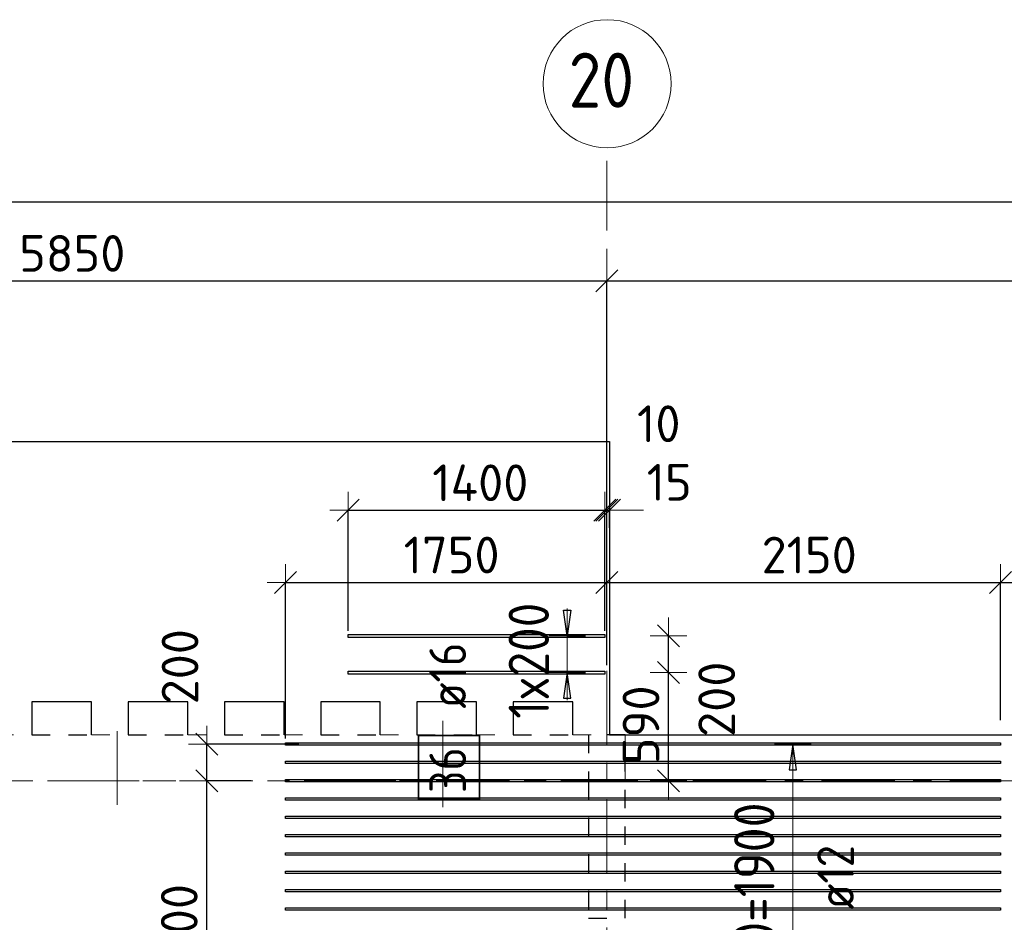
# Model space of a CAD drawing. Header units: metres. Extents: x -38 to 97, y -15 to 21.
# Tile 47 of 89: x 48.3 to 53.67, y 15.63 to 20.55. Entities that reach past the tile are written whole.
import ezdxf

# ---------------------------------------------------------------- set-up
doc = ezdxf.new("R2010")
doc.units = ezdxf.units.M
doc.header["$PDMODE"] = 65
for name, pattern in [('______11', [0.5, 0.4, -0.05, 0, -0.05]), ('______2', [0.0405, 0.03, -0.0105]), ('______3', [0.5, 0.4, -0.1]), ('______5', [1.1, 0.8, -0.1, 0.1, -0.1])]:
    doc.linetypes.add(name, pattern=pattern)
for name, color, linetype, lineweight in [('XR$2$Осевая линия (1)', 7, '______5', 13), ('XR$2$Размерная линия (1)', 7, 'Continuous', 13), ('XR$4$Балка (1)', 7, '______3', 13), ('XR$4$Перекрытие (1)', 7, 'Continuous', 35), ('XR$4$Размерная линия (1)', 7, 'Continuous', 13)]:
    doc.layers.add(name, color=color, linetype=linetype, lineweight=lineweight)
doc.layers.add('XR$4$Арм.стержн.Доп. Арм верхн.зоны Х', color=7, linetype='Continuous', lineweight=35, true_color=0x8c8cff)
doc.layers.add('XR$5$Стена_ бетон несущ.', color=7, linetype='Continuous', lineweight=70, true_color=0xb4b496)
doc.styles.add('ISOCPEUR', font='txt')
doc.dimstyles.new('DIMSTYLE_3', dxfattribs={"dimtxt": 0.2, "dimasz": 0.2, "dimexe": 0, "dimexo": 0, "dimgap": 0.1, "dimtad": 2, "dimdec": 0, "dimlfac": 1000, "dimrnd": 5, "dimzin": 12, "dimdsep": 46, "dimtxsty": 'ISOCPEUR', "dimblk1": 'ALL_ML_STRICH', "dimblk2": 'ALL_ML_STRICH', "dimsah": 1, "dimcen": 0, "dimclrd": 7, "dimclre": 256, "dimclrt": 7, "dimadec": 0, "dimazin": 0, "dimtfac": 1, "dimtdec": 0, "dimtix": 1, "dimtmove": 2, "dimatfit": 3, "dimfxl": 0, "dimtzin": 0, "dimlwd": 0, "dimlwe": -3, "dimarcsym": 0})
doc.dimstyles.new('DIMSTYLE_33', dxfattribs={"dimtxt": 0.2, "dimasz": 0.2, "dimexe": 0, "dimexo": 0, "dimgap": 0.1, "dimtad": 2, "dimdec": 0, "dimlfac": 1000, "dimrnd": 5, "dimzin": 12, "dimdsep": 46, "dimtxsty": 'ISOCPEUR', "dimblk1": 'ALL_ML_STRICH', "dimblk2": 'ALL_ML_STRICH', "dimsah": 1, "dimcen": 0, "dimclrd": 7, "dimclre": 256, "dimclrt": 7, "dimadec": 0, "dimazin": 0, "dimtfac": 1, "dimtdec": 0, "dimtix": 1, "dimtmove": 2, "dimatfit": 3, "dimfxl": 0, "dimtvp": 1.2, "dimtzin": 0, "dimlwd": 0, "dimlwe": -3, "dimarcsym": 0})
doc.dimstyles.new('DIMSTYLE_34', dxfattribs={"dimtxt": 0.2, "dimasz": 0.2, "dimexe": 0, "dimexo": 0, "dimgap": 0.1, "dimtad": 0, "dimdec": 0, "dimlfac": 1000, "dimrnd": 5, "dimzin": 12, "dimdsep": 46, "dimtxsty": 'ISOCPEUR', "dimblk1": 'ALL_ML_STRICH', "dimblk2": 'ALL_ML_STRICH', "dimsah": 1, "dimcen": 0, "dimclrd": 7, "dimclre": 256, "dimclrt": 7, "dimadec": 0, "dimazin": 0, "dimtfac": 1, "dimtdec": 0, "dimtix": 1, "dimtmove": 2, "dimatfit": 3, "dimfxl": 0, "dimtvp": 1.2, "dimtzin": 0, "dimlwd": 0, "dimlwe": -3, "dimarcsym": 0})

# ---------------------------------------------------------------- blocks, each defined once
blk = doc.blocks.new('ALL_ML_STRICH')
at = {"color": 0, "linetype": 'ByBlock', "lineweight": -2}
for p, q in [((-0.3, -0.3), (0.3, 0.3)), ((0, -0.5), (0, 0.5)), ((-1, 0), (0.5, 0))]:
    blk.add_line(p, q, dxfattribs=at)
blk = doc.blocks.new('*D11')
at = {"layer": 'DEFPOINTS', "color": 7, "linetype": 'Continuous', "lineweight": 13, "transparency": 33554687}
for p in [(0.5, 19.5574), (0.5, 19.3768), (61.6, 17.1197)]:
    blk.add_point(p, dxfattribs=at)
at = {"layer": 'XR$2$Размерная линия (1)', "color": 9, "linetype": 'Continuous', "lineweight": -2, "true_color": 0xc7c7c7, "transparency": 33554687}
for p, q in [((0.5, 19.3568), (0.5, 19.5574)), ((61.6, 17.1397), (61.6, 19.5574))]:
    blk.add_line(p, q, dxfattribs=at)
at = {"layer": 'XR$2$Размерная линия (1)', "color": 7, "linetype": 'Continuous', "lineweight": -2, "transparency": 33554687}
blk.add_line((0.5, 19.5574), (61.6, 19.5574), dxfattribs=at)
at = {"layer": 'XR$2$Размерная линия (1)', "color": 7, "linetype": 'Continuous', "lineweight": 13, "transparency": 33554687, "xscale": 0.2, "yscale": 0.2, "zscale": 0.2, "rotation": 180}
blk.add_blockref('ALL_ML_STRICH', (0.5, 19.5574), dxfattribs=at)
at = {"layer": 'XR$2$Размерная линия (1)', "color": 7, "linetype": 'Continuous', "lineweight": 13, "transparency": 33554687, "xscale": 0.2, "yscale": 0.2, "zscale": 0.2}
blk.add_blockref('ALL_ML_STRICH', (61.6, 19.5574), dxfattribs=at)
at = {"layer": 'XR$2$Размерная линия (1)', "color": 7, "linetype": 'Continuous', "lineweight": 13, "transparency": 33554687, "insert": (31.1, 19.7074), "char_height": 0.2, "width": 1, "attachment_point": 5, "style": 'ISOCPEUR'}
blk.add_mtext('\\A1;{61100}', dxfattribs=at)
blk = doc.blocks.new('*D37')
at = {"layer": 'DEFPOINTS', "color": 7, "linetype": 'Continuous', "lineweight": 13, "transparency": 33554687}
for p in [(45.65, 19.1261), (45.65, 19.0502), (51.5, 17.3896)]:
    blk.add_point(p, dxfattribs=at)
at = {"layer": 'XR$2$Размерная линия (1)', "color": 9, "linetype": 'Continuous', "lineweight": -2, "true_color": 0xc7c7c7, "transparency": 33554687}
for p, q in [((45.65, 19.0702), (45.65, 19.1261)), ((51.5, 17.4096), (51.5, 19.1261))]:
    blk.add_line(p, q, dxfattribs=at)
at = {"layer": 'XR$2$Размерная линия (1)', "color": 7, "linetype": 'Continuous', "lineweight": -2, "transparency": 33554687}
blk.add_line((45.65, 19.1261), (51.5, 19.1261), dxfattribs=at)
at = {"layer": 'XR$2$Размерная линия (1)', "color": 7, "linetype": 'Continuous', "lineweight": 13, "transparency": 33554687, "xscale": 0.2, "yscale": 0.2, "zscale": 0.2, "rotation": 180}
blk.add_blockref('ALL_ML_STRICH', (45.65, 19.1261), dxfattribs=at)
at = {"layer": 'XR$2$Размерная линия (1)', "color": 7, "linetype": 'Continuous', "lineweight": 13, "transparency": 33554687, "xscale": 0.2, "yscale": 0.2, "zscale": 0.2}
blk.add_blockref('ALL_ML_STRICH', (51.5, 19.1261), dxfattribs=at)
at = {"layer": 'XR$2$Размерная линия (1)', "color": 7, "linetype": 'Continuous', "lineweight": 13, "transparency": 33554687, "insert": (48.585, 19.2761), "char_height": 0.2, "width": 0.8, "attachment_point": 5, "style": 'ISOCPEUR'}
blk.add_mtext('\\A1;{5850}', dxfattribs=at)
blk = doc.blocks.new('*D38')
at = {"layer": 'DEFPOINTS', "color": 7, "linetype": 'Continuous', "lineweight": 13, "transparency": 33554687}
for p in [(51.5, 19.1261), (61.6, 17.4912), (51.5, 17.3896)]:
    blk.add_point(p, dxfattribs=at)
at = {"layer": 'XR$2$Размерная линия (1)', "color": 9, "linetype": 'Continuous', "lineweight": -2, "true_color": 0xc7c7c7, "transparency": 33554687}
for p, q in [((51.5, 17.4096), (51.5, 19.1261)), ((61.6, 17.5112), (61.6, 19.1261))]:
    blk.add_line(p, q, dxfattribs=at)
at = {"layer": 'XR$2$Размерная линия (1)', "color": 7, "linetype": 'Continuous', "lineweight": -2, "transparency": 33554687}
blk.add_line((51.5, 19.1261), (61.6, 19.1261), dxfattribs=at)
at = {"layer": 'XR$2$Размерная линия (1)', "color": 7, "linetype": 'Continuous', "lineweight": 13, "transparency": 33554687, "xscale": 0.2, "yscale": 0.2, "zscale": 0.2, "rotation": 180}
blk.add_blockref('ALL_ML_STRICH', (51.5, 19.1261), dxfattribs=at)
at = {"layer": 'XR$2$Размерная линия (1)', "color": 7, "linetype": 'Continuous', "lineweight": 13, "transparency": 33554687, "xscale": 0.2, "yscale": 0.2, "zscale": 0.2}
blk.add_blockref('ALL_ML_STRICH', (61.6, 19.1261), dxfattribs=at)
at = {"layer": 'XR$2$Размерная линия (1)', "color": 7, "linetype": 'Continuous', "lineweight": 13, "transparency": 33554687, "insert": (56.6, 19.2761), "char_height": 0.2, "width": 1, "attachment_point": 5, "style": 'ISOCPEUR'}
blk.add_mtext('\\A1;{10100}', dxfattribs=at)
blk = doc.blocks.new('*D477')
at = {"layer": 'DEFPOINTS', "color": 7, "linetype": 'Continuous', "lineweight": 13, "transparency": 33554687}
for p in [(50.09, 17.8751), (50.09, 17.1979), (51.49, 17.1979)]:
    blk.add_point(p, dxfattribs=at)
at = {"layer": 'XR$4$Размерная линия (1)', "color": 9, "linetype": 'Continuous', "lineweight": -2, "true_color": 0xc7c7c7, "transparency": 33554687}
for p, q in [((50.09, 17.2179), (50.09, 17.8751)), ((51.49, 17.2179), (51.49, 17.8751))]:
    blk.add_line(p, q, dxfattribs=at)
at = {"layer": 'XR$4$Размерная линия (1)', "color": 7, "linetype": 'Continuous', "lineweight": -2, "transparency": 33554687}
blk.add_line((50.09, 17.8751), (51.49, 17.8751), dxfattribs=at)
at = {"layer": 'XR$4$Размерная линия (1)', "color": 7, "linetype": 'Continuous', "lineweight": 13, "transparency": 33554687, "xscale": 0.2, "yscale": 0.2, "zscale": 0.2, "rotation": 180}
blk.add_blockref('ALL_ML_STRICH', (50.09, 17.8751), dxfattribs=at)
at = {"layer": 'XR$4$Размерная линия (1)', "color": 7, "linetype": 'Continuous', "lineweight": 13, "transparency": 33554687, "xscale": 0.2, "yscale": 0.2, "zscale": 0.2}
blk.add_blockref('ALL_ML_STRICH', (51.49, 17.8751), dxfattribs=at)
at = {"layer": 'XR$4$Размерная линия (1)', "color": 7, "linetype": 'Continuous', "lineweight": 13, "transparency": 33554687, "insert": (50.81, 18.0251), "char_height": 0.2, "width": 0.8, "attachment_point": 5, "style": 'ISOCPEUR'}
blk.add_mtext('\\A1;{1400}', dxfattribs=at)
blk = doc.blocks.new('*D478')
at = {"layer": 'DEFPOINTS', "color": 7, "linetype": 'Continuous', "lineweight": 13, "transparency": 33554687}
for p in [(51.49, 17.8751), (51.5, 17.8149), (51.49, 17.1979)]:
    blk.add_point(p, dxfattribs=at)
at = {"layer": 'XR$4$Размерная линия (1)', "color": 9, "linetype": 'Continuous', "lineweight": -2, "true_color": 0xc7c7c7, "transparency": 33554687}
for p, q in [((51.49, 17.2179), (51.49, 17.8751)), ((51.5, 17.8349), (51.5, 17.8751))]:
    blk.add_line(p, q, dxfattribs=at)
at = {"layer": 'XR$4$Размерная линия (1)', "color": 7, "linetype": 'Continuous', "lineweight": -2, "transparency": 33554687}
blk.add_line((51.49, 17.8751), (51.5, 17.8751), dxfattribs=at)
at = {"layer": 'XR$4$Размерная линия (1)', "color": 7, "linetype": 'Continuous', "lineweight": 13, "transparency": 33554687, "xscale": 0.2, "yscale": 0.2, "zscale": 0.2}
blk.add_blockref('ALL_ML_STRICH', (51.5, 17.8751), dxfattribs=at)
at = {"layer": 'XR$4$Размерная линия (1)', "color": 7, "linetype": 'Continuous', "lineweight": 13, "transparency": 33554687, "xscale": 0.2, "yscale": 0.2, "zscale": 0.2, "rotation": 180}
blk.add_blockref('ALL_ML_STRICH', (51.49, 17.8751), dxfattribs=at)
at = {"layer": 'XR$4$Размерная линия (1)', "color": 7, "linetype": 'Continuous', "lineweight": 13, "transparency": 33554687, "insert": (51.7834, 18.347), "char_height": 0.2, "width": 0.4, "attachment_point": 5, "style": 'ISOCPEUR'}
blk.add_mtext('\\A1;{10}', dxfattribs=at)
blk = doc.blocks.new('*D479')
at = {"layer": 'DEFPOINTS', "color": 7, "linetype": 'Continuous', "lineweight": 13, "transparency": 33554687}
for p in [(51.5, 17.8751), (51.5, 17.8149), (51.515, 17.7586)]:
    blk.add_point(p, dxfattribs=at)
at = {"layer": 'XR$4$Размерная линия (1)', "color": 9, "linetype": 'Continuous', "lineweight": -2, "true_color": 0xc7c7c7, "transparency": 33554687}
for p, q in [((51.5, 17.8349), (51.5, 17.8751)), ((51.515, 17.7786), (51.515, 17.8751))]:
    blk.add_line(p, q, dxfattribs=at)
at = {"layer": 'XR$4$Размерная линия (1)', "color": 7, "linetype": 'Continuous', "lineweight": -2, "transparency": 33554687}
blk.add_line((51.5, 17.8751), (51.515, 17.8751), dxfattribs=at)
at = {"layer": 'XR$4$Размерная линия (1)', "color": 7, "linetype": 'Continuous', "lineweight": 13, "transparency": 33554687, "xscale": 0.2, "yscale": 0.2, "zscale": 0.2}
blk.add_blockref('ALL_ML_STRICH', (51.515, 17.8751), dxfattribs=at)
at = {"layer": 'XR$4$Размерная линия (1)', "color": 7, "linetype": 'Continuous', "lineweight": 13, "transparency": 33554687, "xscale": 0.2, "yscale": 0.2, "zscale": 0.2, "rotation": 180}
blk.add_blockref('ALL_ML_STRICH', (51.5, 17.8751), dxfattribs=at)
at = {"layer": 'XR$4$Размерная линия (1)', "color": 7, "linetype": 'Continuous', "lineweight": 13, "transparency": 33554687, "insert": (51.8404, 18.0276), "char_height": 0.2, "width": 0.4, "attachment_point": 5, "style": 'ISOCPEUR'}
blk.add_mtext('\\A1;{15}', dxfattribs=at)
blk = doc.blocks.new('*D538')
at = {"layer": 'DEFPOINTS', "color": 7, "linetype": 'Continuous', "lineweight": 13, "transparency": 33554687}
for p in [(51.4063, 16.9899), (51.8365, 16.4002), (51.8575, 16.4002)]:
    blk.add_point(p, dxfattribs=at)
at = {"layer": 'XR$4$Размерная линия (1)', "color": 9, "linetype": 'Continuous', "lineweight": -2, "true_color": 0xc7c7c7, "transparency": 33554687}
for p, q in [((51.8365, 16.9899), (51.8365, 16.9899)), ((51.8365, 16.4002), (51.8365, 16.4002))]:
    blk.add_line(p, q, dxfattribs=at)
at = {"layer": 'XR$4$Размерная линия (1)', "color": 7, "linetype": 'Continuous', "lineweight": -2, "transparency": 33554687}
blk.add_line((51.8365, 16.4002), (51.8365, 16.9899), dxfattribs=at)
at = {"layer": 'XR$4$Размерная линия (1)', "color": 7, "linetype": 'Continuous', "lineweight": 13, "transparency": 33554687, "xscale": 0.2, "yscale": 0.2, "zscale": 0.2}
for p, rotation in [((51.8365, 16.9899), 90), ((51.8365, 16.4002), 270)]:
    blk.add_blockref('ALL_ML_STRICH', p, dxfattribs=dict(at, rotation=rotation))
at = {"layer": 'XR$4$Размерная линия (1)', "color": 7, "linetype": 'Continuous', "lineweight": 13, "transparency": 33554687, "insert": (51.6865, 16.7051), "char_height": 0.2, "width": 0.6, "attachment_point": 5, "rotation": 90, "style": 'ISOCPEUR'}
blk.add_mtext('\\A1;{590}', dxfattribs=at)
blk = doc.blocks.new('*D539')
at = {"layer": 'DEFPOINTS', "color": 7, "linetype": 'Continuous', "lineweight": 13, "transparency": 33554687}
for p in [(51.3743, 17.1899), (51.4063, 16.9899), (51.8365, 16.9899)]:
    blk.add_point(p, dxfattribs=at)
at = {"layer": 'XR$4$Размерная линия (1)', "color": 9, "linetype": 'Continuous', "lineweight": -2, "true_color": 0xc7c7c7, "transparency": 33554687}
for p, q in [((51.8365, 17.1899), (51.8365, 17.1899)), ((51.8365, 16.9899), (51.8365, 16.9899))]:
    blk.add_line(p, q, dxfattribs=at)
at = {"layer": 'XR$4$Размерная линия (1)', "color": 7, "linetype": 'Continuous', "lineweight": -2, "transparency": 33554687}
blk.add_line((51.8365, 16.9899), (51.8365, 17.1899), dxfattribs=at)
at = {"layer": 'XR$4$Размерная линия (1)', "color": 7, "linetype": 'Continuous', "lineweight": 13, "transparency": 33554687, "xscale": 0.2, "yscale": 0.2, "zscale": 0.2}
for p, rotation in [((51.8365, 17.1899), 90), ((51.8365, 16.9899), 270)]:
    blk.add_blockref('ALL_ML_STRICH', p, dxfattribs=dict(at, rotation=rotation))
at = {"layer": 'XR$4$Размерная линия (1)', "color": 7, "linetype": 'Continuous', "lineweight": 13, "transparency": 33554687, "insert": (52.0992, 16.8446), "char_height": 0.2, "width": 0.6, "attachment_point": 5, "rotation": 90, "style": 'ISOCPEUR'}
blk.add_mtext('\\A1;{200}', dxfattribs=at)
blk = doc.blocks.new('*D588')
at = {"layer": 'DEFPOINTS', "color": 7, "linetype": 'Continuous', "lineweight": 13, "transparency": 33554687}
for p in [(49.7475, 17.4811), (51.5, 17.01), (49.7475, 16.6112)]:
    blk.add_point(p, dxfattribs=at)
at = {"layer": 'XR$4$Размерная линия (1)', "color": 9, "linetype": 'Continuous', "lineweight": -2, "true_color": 0xc7c7c7, "transparency": 33554687}
for p, q in [((49.7475, 16.6312), (49.7475, 17.4811)), ((51.5, 17.03), (51.5, 17.4811))]:
    blk.add_line(p, q, dxfattribs=at)
at = {"layer": 'XR$4$Размерная линия (1)', "color": 7, "linetype": 'Continuous', "lineweight": -2, "transparency": 33554687}
blk.add_line((49.7475, 17.4811), (51.5, 17.4811), dxfattribs=at)
at = {"layer": 'XR$4$Размерная линия (1)', "color": 7, "linetype": 'Continuous', "lineweight": 13, "transparency": 33554687, "xscale": 0.2, "yscale": 0.2, "zscale": 0.2, "rotation": 180}
blk.add_blockref('ALL_ML_STRICH', (49.7475, 17.4811), dxfattribs=at)
at = {"layer": 'XR$4$Размерная линия (1)', "color": 7, "linetype": 'Continuous', "lineweight": 13, "transparency": 33554687, "xscale": 0.2, "yscale": 0.2, "zscale": 0.2}
blk.add_blockref('ALL_ML_STRICH', (51.5, 17.4811), dxfattribs=at)
at = {"layer": 'XR$4$Размерная линия (1)', "color": 7, "linetype": 'Continuous', "lineweight": 13, "transparency": 33554687, "insert": (50.6538, 17.6311), "char_height": 0.2, "width": 0.8, "attachment_point": 5, "style": 'ISOCPEUR'}
blk.add_mtext('\\A1;{1750}', dxfattribs=at)
blk = doc.blocks.new('*D589')
at = {"layer": 'DEFPOINTS', "color": 7, "linetype": 'Continuous', "lineweight": 13, "transparency": 33554687}
for p in [(51.5, 17.4811), (51.5, 17.01), (53.6475, 16.7112)]:
    blk.add_point(p, dxfattribs=at)
at = {"layer": 'XR$4$Размерная линия (1)', "color": 9, "linetype": 'Continuous', "lineweight": -2, "true_color": 0xc7c7c7, "transparency": 33554687}
for p, q in [((51.5, 17.03), (51.5, 17.4811)), ((53.6475, 16.7312), (53.6475, 17.4811))]:
    blk.add_line(p, q, dxfattribs=at)
at = {"layer": 'XR$4$Размерная линия (1)', "color": 7, "linetype": 'Continuous', "lineweight": -2, "transparency": 33554687}
blk.add_line((51.5, 17.4811), (53.6475, 17.4811), dxfattribs=at)
at = {"layer": 'XR$4$Размерная линия (1)', "color": 7, "linetype": 'Continuous', "lineweight": 13, "transparency": 33554687, "xscale": 0.2, "yscale": 0.2, "zscale": 0.2, "rotation": 180}
blk.add_blockref('ALL_ML_STRICH', (51.5, 17.4811), dxfattribs=at)
at = {"layer": 'XR$4$Размерная линия (1)', "color": 7, "linetype": 'Continuous', "lineweight": 13, "transparency": 33554687, "xscale": 0.2, "yscale": 0.2, "zscale": 0.2}
blk.add_blockref('ALL_ML_STRICH', (53.6475, 17.4811), dxfattribs=at)
at = {"layer": 'XR$4$Размерная линия (1)', "color": 7, "linetype": 'Continuous', "lineweight": 13, "transparency": 33554687, "insert": (52.6038, 17.6311), "char_height": 0.2, "width": 0.8, "attachment_point": 5, "style": 'ISOCPEUR'}
blk.add_mtext('\\A1;{2150}', dxfattribs=at)
blk = doc.blocks.new('*D590')
at = {"layer": 'DEFPOINTS', "color": 7, "linetype": 'Continuous', "lineweight": 13, "transparency": 33554687}
for p in [(53.6475, 17.4811), (53.6475, 16.7112), (54.6429, 16.5207)]:
    blk.add_point(p, dxfattribs=at)
at = {"layer": 'XR$4$Размерная линия (1)', "color": 9, "linetype": 'Continuous', "lineweight": -2, "true_color": 0xc7c7c7, "transparency": 33554687}
for p, q in [((53.6475, 16.7312), (53.6475, 17.4811)), ((54.6429, 16.5407), (54.6429, 17.4811))]:
    blk.add_line(p, q, dxfattribs=at)
at = {"layer": 'XR$4$Размерная линия (1)', "color": 7, "linetype": 'Continuous', "lineweight": -2, "transparency": 33554687}
blk.add_line((53.6475, 17.4811), (54.6429, 17.4811), dxfattribs=at)
at = {"layer": 'XR$4$Размерная линия (1)', "color": 7, "linetype": 'Continuous', "lineweight": 13, "transparency": 33554687, "xscale": 0.2, "yscale": 0.2, "zscale": 0.2, "rotation": 180}
blk.add_blockref('ALL_ML_STRICH', (53.6475, 17.4811), dxfattribs=at)
at = {"layer": 'XR$4$Размерная линия (1)', "color": 7, "linetype": 'Continuous', "lineweight": 13, "transparency": 33554687, "xscale": 0.2, "yscale": 0.2, "zscale": 0.2}
blk.add_blockref('ALL_ML_STRICH', (54.6429, 17.4811), dxfattribs=at)
at = {"layer": 'XR$4$Размерная линия (1)', "color": 7, "linetype": 'Continuous', "lineweight": 13, "transparency": 33554687, "insert": (54.1552, 17.6311), "char_height": 0.2, "width": 0.6, "attachment_point": 5, "style": 'ISOCPEUR'}
blk.add_mtext('\\A1;{995}', dxfattribs=at)
blk = doc.blocks.new('*D657')
at = {"layer": 'DEFPOINTS', "color": 7, "linetype": 'Continuous', "lineweight": 13, "transparency": 33554687}
for p in [(49.817, 14.7002), (49.3187, 14.6002), (50.0505, 14.6002)]:
    blk.add_point(p, dxfattribs=at)
at = {"layer": 'XR$4$Размерная линия (1)', "color": 9, "linetype": 'Continuous', "lineweight": -2, "true_color": 0xc7c7c7, "transparency": 33554687}
for p, q in [((49.797, 14.7002), (49.3187, 14.7002)), ((50.0305, 14.6002), (49.3187, 14.6002))]:
    blk.add_line(p, q, dxfattribs=at)
at = {"layer": 'XR$4$Размерная линия (1)', "color": 7, "linetype": 'Continuous', "lineweight": -2, "transparency": 33554687}
blk.add_line((49.3187, 14.6002), (49.3187, 14.7002), dxfattribs=at)
at = {"layer": 'XR$4$Размерная линия (1)', "color": 7, "linetype": 'Continuous', "lineweight": 13, "transparency": 33554687, "xscale": 0.2, "yscale": 0.2, "zscale": 0.2}
for p, rotation in [((49.3187, 14.6002), 270), ((49.3187, 14.7002), 90)]:
    blk.add_blockref('ALL_ML_STRICH', p, dxfattribs=dict(at, rotation=rotation))
at = {"layer": 'XR$4$Размерная линия (1)', "color": 7, "linetype": 'Continuous', "lineweight": 13, "transparency": 33554687, "insert": (48.7187, 15.3602), "char_height": 0.2, "width": 0.6, "attachment_point": 5, "rotation": 90, "style": 'ISOCPEUR'}
blk.add_mtext('\\A1;{100}', dxfattribs=at)
blk = doc.blocks.new('*D658')
at = {"layer": 'DEFPOINTS', "color": 7, "linetype": 'Continuous', "lineweight": 13, "transparency": 33554687}
for p in [(49.5813, 16.4), (49.3187, 14.7002), (49.817, 14.7002)]:
    blk.add_point(p, dxfattribs=at)
at = {"layer": 'XR$4$Размерная линия (1)', "color": 9, "linetype": 'Continuous', "lineweight": -2, "true_color": 0xc7c7c7, "transparency": 33554687}
for p, q in [((49.5613, 16.4), (49.3187, 16.4)), ((49.797, 14.7002), (49.3187, 14.7002))]:
    blk.add_line(p, q, dxfattribs=at)
at = {"layer": 'XR$4$Размерная линия (1)', "color": 7, "linetype": 'Continuous', "lineweight": -2, "transparency": 33554687}
blk.add_line((49.3187, 14.7002), (49.3187, 16.4), dxfattribs=at)
at = {"layer": 'XR$4$Размерная линия (1)', "color": 7, "linetype": 'Continuous', "lineweight": 13, "transparency": 33554687, "xscale": 0.2, "yscale": 0.2, "zscale": 0.2}
for p, rotation in [((49.3187, 16.4), 90), ((49.3187, 14.7002), 270)]:
    blk.add_blockref('ALL_ML_STRICH', p, dxfattribs=dict(at, rotation=rotation))
at = {"layer": 'XR$4$Размерная линия (1)', "color": 7, "linetype": 'Continuous', "lineweight": 13, "transparency": 33554687, "insert": (49.1687, 15.5801), "char_height": 0.2, "width": 0.8, "attachment_point": 5, "rotation": 90, "style": 'ISOCPEUR'}
blk.add_mtext('\\A1;{1700}', dxfattribs=at)
blk = doc.blocks.new('*D659')
at = {"layer": 'DEFPOINTS', "color": 7, "linetype": 'Continuous', "lineweight": 13, "transparency": 33554687}
for p in [(49.8408, 16.6002), (49.3187, 16.4), (49.5813, 16.4)]:
    blk.add_point(p, dxfattribs=at)
at = {"layer": 'XR$4$Размерная линия (1)', "color": 9, "linetype": 'Continuous', "lineweight": -2, "true_color": 0xc7c7c7, "transparency": 33554687}
for p, q in [((49.8208, 16.6002), (49.3187, 16.6002)), ((49.5613, 16.4), (49.3187, 16.4))]:
    blk.add_line(p, q, dxfattribs=at)
at = {"layer": 'XR$4$Размерная линия (1)', "color": 7, "linetype": 'Continuous', "lineweight": -2, "transparency": 33554687}
blk.add_line((49.3187, 16.4), (49.3187, 16.6002), dxfattribs=at)
at = {"layer": 'XR$4$Размерная линия (1)', "color": 7, "linetype": 'Continuous', "lineweight": 13, "transparency": 33554687, "xscale": 0.2, "yscale": 0.2, "zscale": 0.2}
for p, rotation in [((49.3187, 16.6002), 90), ((49.3187, 16.4), 270)]:
    blk.add_blockref('ALL_ML_STRICH', p, dxfattribs=dict(at, rotation=rotation))
at = {"layer": 'XR$4$Размерная линия (1)', "color": 7, "linetype": 'Continuous', "lineweight": 13, "transparency": 33554687, "insert": (49.1728, 17.022), "char_height": 0.2, "width": 0.6, "attachment_point": 5, "rotation": 90, "style": 'ISOCPEUR'}
blk.add_mtext('\\A1;{200}', dxfattribs=at)

msp = doc.modelspace()

# ---------------------------------------------------------------- linework, layer by layer
at = {"color": 52, "linetype": 'Continuous', "lineweight": 13, "transparency": 33554687}
for p, q in [((50.6053, 16.7262), (50.6053, 16.2562)), ((48.8293, 16.6709), (48.8293, 16.268))]:
    msp.add_line(p, q, dxfattribs=at)
at = {"layer": 'XR$2$Осевая линия (1)', "color": 253, "linetype": '______11', "lineweight": 13, "true_color": 0xa0a0a0, "transparency": 33554687}
for p, q in [((51.5, 6.8), (51.5, 19.78)), ((-2.63, 16.4), (62.6, 16.4))]:
    msp.add_line(p, q, dxfattribs=at)
at = {"layer": 'XR$2$Осевая линия (1)', "color": 7, "linetype": 'Continuous', "lineweight": 13, "transparency": 33554687}
msp.add_circle((51.5018, 20.2012), 0.3493, dxfattribs=at)
at = {"layer": 'XR$4$Арм.стержн.Доп. Арм верхн.зоны Х', "color": 7, "linetype": 'Continuous', "lineweight": 25, "transparency": 33554687}
for p, q in [((51.2847, 17.1899), (51.2647, 17.3299)), ((51.2647, 17.3299), (51.3047, 17.3299)), ((51.3047, 17.3299), (51.2847, 17.1899)), ((51.2847, 16.9899), (51.2647, 16.8499)), ((51.3047, 16.8499), (51.2847, 16.9899)), ((51.2647, 16.8499), (51.3047, 16.8499)), ((52.5143, 16.6002), (52.4943, 16.4602)), ((52.5343, 16.4602), (52.5143, 16.6002)), ((52.4943, 16.4602), (52.5343, 16.4602))]:
    msp.add_line(p, q, dxfattribs=at)
at = {"layer": 'XR$4$Арм.стержн.Доп. Арм верхн.зоны Х', "color": 7, "linetype": 'Continuous', "lineweight": 13, "transparency": 33554687}
for p, q in [((51.2847, 17.1899), (51.2847, 17.3399)), ((51.2847, 16.9899), (51.2847, 17.1899)), ((51.2847, 16.9899), (51.2847, 16.8399)), ((52.5143, 16.6002), (52.5143, 16.6002)), ((52.5143, 14.7002), (52.5143, 16.6002))]:
    msp.add_line(p, q, dxfattribs=at)
at = {"layer": 'XR$4$Арм.стержн.Доп. Арм верхн.зоны Х', "color": 253, "linetype": 'Continuous', "lineweight": -3, "true_color": 0xa0a0a0, "transparency": 33554687}
for p, q in [((51.2847, 17.1899), (51.1847, 17.1899)), ((51.2847, 17.1899), (51.3847, 17.1899)), ((51.2847, 16.9899), (51.1847, 16.9899)), ((51.2847, 16.9899), (51.3847, 16.9899)), ((52.5143, 16.6002), (52.4143, 16.6002)), ((52.5143, 16.6002), (52.6143, 16.6002))]:
    msp.add_line(p, q, dxfattribs=at)
at = {"layer": 'XR$4$Арм.стержн.Доп. Арм верхн.зоны Х', "color": 7, "linetype": 'Continuous', "lineweight": 25, "transparency": 33554687}
for points in [[(51.49, 17.1819), (50.09, 17.1819), (50.09, 17.1979), (51.49, 17.1979), (51.49, 17.1819)], [(51.49, 16.9819), (50.09, 16.9819), (50.09, 16.9979), (51.49, 16.9979), (51.49, 16.9819)]]:
    msp.add_lwpolyline(points, dxfattribs=at)
at = {"layer": 'XR$4$Арм.стержн.Доп. Арм верхн.зоны Х', "color": 7, "linetype": 'Continuous', "lineweight": 35, "transparency": 33554687}
msp.add_lwpolyline([(50.8059, 16.3003), (50.8059, 16.6469), (50.4726, 16.6469), (50.4726, 16.3003), (50.8059, 16.3003)], dxfattribs=at)
at = {"layer": 'XR$4$Арм.стержн.Доп. Арм верхн.зоны Х', "color": 34, "linetype": 'Continuous', "lineweight": 25, "transparency": 33554687}
for points in [[(53.6475, 16.5942), (49.7475, 16.5942), (49.7475, 16.6062), (53.6475, 16.6062), (53.6475, 16.5942)], [(53.6475, 16.4942), (49.7475, 16.4942), (49.7475, 16.5062), (53.6475, 16.5062), (53.6475, 16.4942)], [(53.6475, 16.3942), (49.7475, 16.3942), (49.7475, 16.4062), (53.6475, 16.4062), (53.6475, 16.3942)], [(53.6475, 16.2942), (49.7475, 16.2942), (49.7475, 16.3062), (53.6475, 16.3062), (53.6475, 16.2942)], [(53.6475, 16.1942), (49.7475, 16.1942), (49.7475, 16.2062), (53.6475, 16.2062), (53.6475, 16.1942)], [(53.6475, 16.0942), (49.7475, 16.0942), (49.7475, 16.1062), (53.6475, 16.1062), (53.6475, 16.0942)], [(53.6475, 15.9942), (49.7475, 15.9942), (49.7475, 16.0062), (53.6475, 16.0062), (53.6475, 15.9942)], [(53.6475, 15.8942), (49.7475, 15.8942), (49.7475, 15.9062), (53.6475, 15.9062), (53.6475, 15.8942)], [(53.6475, 15.7942), (49.7475, 15.7942), (49.7475, 15.8062), (53.6475, 15.8062), (53.6475, 15.7942)], [(53.6475, 15.6942), (49.7475, 15.6942), (49.7475, 15.7062), (53.6475, 15.7062), (53.6475, 15.6942)]]:
    msp.add_lwpolyline(points, dxfattribs=at)
at = {"layer": 'XR$4$Балка (1)', "color": 7, "linetype": '______2', "lineweight": 25, "transparency": 33554687}
for p, q in [((48.365, 16.6502), (48.69, 16.6502)), ((48.89, 16.6502), (49.215, 16.6502)), ((49.415, 16.6502), (49.74, 16.6502)), ((49.94, 16.6502), (50.265, 16.6502)), ((50.465, 16.6502), (50.79, 16.6502)), ((50.99, 16.6502), (51.315, 16.6502)), ((51.515, 16.6502), (51.6, 16.6502))]:
    msp.add_line(p, q, dxfattribs=at)
at = {"layer": 'XR$4$Балка (1)', "color": 7, "linetype": '______2', "lineweight": 18, "transparency": 33554687}
for p, q in [((51.6, 16.4002), (51.6, 16.6502)), ((45.65, 16.4002), (51.6, 16.4002))]:
    msp.add_line(p, q, dxfattribs=at)
at = {"layer": 'XR$4$Перекрытие (1)', "color": 7, "linetype": 'Continuous', "lineweight": 25, "transparency": 33554687}
for p, q in [((48.165, 18.2502), (51.515, 18.2502)), ((51.515, 18.2502), (51.515, 16.8302)), ((48.69, 16.8302), (48.365, 16.8302)), ((48.365, 16.8302), (48.365, 16.6502)), ((48.69, 16.6502), (48.69, 16.8302)), ((49.215, 16.8302), (48.89, 16.8302)), ((48.89, 16.8302), (48.89, 16.6502)), ((49.215, 16.6502), (49.215, 16.8302)), ((49.74, 16.8302), (49.415, 16.8302)), ((49.415, 16.8302), (49.415, 16.6502)), ((49.74, 16.6502), (49.74, 16.8302)), ((50.265, 16.8302), (49.94, 16.8302)), ((49.94, 16.8302), (49.94, 16.6502)), ((50.265, 16.6502), (50.265, 16.8302)), ((50.79, 16.8302), (50.465, 16.8302)), ((50.465, 16.8302), (50.465, 16.6502)), ((50.79, 16.6502), (50.79, 16.8302)), ((51.315, 16.8302), (50.99, 16.8302)), ((50.99, 16.8302), (50.99, 16.6502)), ((51.315, 16.6502), (51.315, 16.8302)), ((51.515, 16.8302), (51.515, 16.6502)), ((51.6, 16.6502), (61.85, 16.6502))]:
    msp.add_line(p, q, dxfattribs=at)
at = {"layer": 'XR$4$Перекрытие (1)', "color": 7, "linetype": '______2', "lineweight": 18, "transparency": 33554687}
for p, q in [((48.165, 16.6502), (48.365, 16.6502)), ((48.69, 16.6502), (48.89, 16.6502)), ((49.215, 16.6502), (49.415, 16.6502)), ((49.74, 16.6502), (49.94, 16.6502)), ((50.265, 16.6502), (50.465, 16.6502)), ((50.79, 16.6502), (50.99, 16.6502)), ((51.315, 16.6502), (51.515, 16.6502))]:
    msp.add_line(p, q, dxfattribs=at)
at = {"layer": 'XR$5$Стена_ бетон несущ.', "color": 253, "linetype": '______2', "lineweight": -3, "true_color": 0xa0a0a0, "transparency": 33554687}
for p, q in [((51.4, 16.65), (51.4, 16.4)), ((51.6, 16.65), (51.4, 16.65)), ((51.6, 15.65), (51.6, 16.65)), ((51.4, 16.4), (51.4, 15.65)), ((51.4, 15.65), (51.6, 15.65))]:
    msp.add_line(p, q, dxfattribs=at)

# ---------------------------------------------------------------- texts
at = {"layer": 'XR$2$Осевая линия (1)', "color": 7, "linetype": 'Continuous', "lineweight": 13, "transparency": 33554687, "insert": (51.2918, 20.0707), "char_height": 0.3, "width": 0.550812, "attachment_point": 7, "style": 'ISOCPEUR'}
msp.add_mtext('\\W0.87;20', dxfattribs=at)
at = {"layer": 'XR$4$Арм.стержн.Доп. Арм верхн.зоны Х', "color": 7, "linetype": 'Continuous', "lineweight": 13, "transparency": 33554687, "char_height": 0.22, "attachment_point": 7, "rotation": 90, "style": 'ISOCPEUR'}
for s, insert, width in [('\\W0.89;1x200', (51.1847, 16.7379), 0.823552), ('\\W0.90;19x100=1900', (52.4143, 14.8802), 1.659819)]:
    msp.add_mtext(s, dxfattribs=dict(at, insert=insert, width=width))
at = {"layer": 'XR$4$Арм.стержн.Доп. Арм верхн.зоны Х', "color": 7, "linetype": 'Continuous', "lineweight": 25, "transparency": 33554687, "char_height": 0.2, "attachment_point": 7, "rotation": 90, "style": 'ISOCPEUR'}
for s, insert, width in [('\\W0.89; ø16 ', (50.7326, 16.6803), 0.749105), ('\\W0.87;36', (50.7326, 16.3336), 0.367208), ('\\W0.89; ø12 ', (52.8477, 15.5835), 0.749105)]:
    msp.add_mtext(s, dxfattribs=dict(at, insert=insert, width=width))

# ---------------------------------------------------------------- dimensions: what is measured, and where the dimension line sits
at = {"layer": 'XR$2$Размерная линия (1)', "color": 7, "linetype": 'Continuous', "lineweight": 13, "transparency": 33554687}
for base, p1, p2, picture, middle in [((61.6, 19.5574), (0.5, 19.3568), (61.6, 17.1397), '*D11', (31.1, 19.7074)), ((51.5, 19.1261), (45.65, 19.0702), (51.5, 17.4096), '*D37', (48.585, 19.2761)), ((61.6, 19.1261), (51.5, 17.4096), (61.6, 17.5112), '*D38', (56.6, 19.2761))]:
    dim = msp.add_linear_dim(base=base, p1=p1, p2=p2, dimstyle='DIMSTYLE_3', override={"dimpost": '<>', "dimclrd": 7, "dimclre": 9, "dimclrt": 7, "dimlwd": 0, "dimlwe": 65533}, dxfattribs=at)
    dim.commit()
    dim.dimension.update_dxf_attribs({"geometry": picture, "text_midpoint": middle, "dimtype": 160})
at = {"layer": 'XR$4$Размерная линия (1)', "color": 7, "linetype": 'Continuous', "lineweight": 13, "transparency": 33554687}
for base, p1, p2, dimstyle, picture, middle in [((51.5, 17.8751), (51.49, 17.2179), (51.5, 17.8349), 'DIMSTYLE_33', '*D478', (51.7834, 18.347)), ((51.49, 17.8751), (50.09, 17.2179), (51.49, 17.2179), 'DIMSTYLE_3', '*D477', (50.81, 18.0251)), ((51.515, 17.8751), (51.5, 17.8349), (51.515, 17.7786), 'DIMSTYLE_33', '*D479', (51.8404, 18.0276)), ((51.5, 17.48114), (49.74752, 16.63124), (51.5, 17.03004), 'DIMSTYLE_3', '*D588', (50.65376, 17.63114)), ((53.64752, 17.48114), (51.5, 17.03004), (53.64752, 16.73124), 'DIMSTYLE_3', '*D589', (52.60376, 17.63114)), ((54.6429, 17.4811), (53.6475, 16.7312), (54.6429, 16.5407), 'DIMSTYLE_3', '*D590', (54.1552, 17.6311))]:
    dim = msp.add_linear_dim(base=base, p1=p1, p2=p2, dimstyle=dimstyle, override={"dimpost": '<>', "dimclrd": 7, "dimclre": 9, "dimclrt": 7, "dimlwd": 0, "dimlwe": 65533}, dxfattribs=at)
    dim.commit()
    dim.dimension.update_dxf_attribs({"geometry": picture, "text_midpoint": middle, "dimtype": 160})
for base, p1, p2, dimstyle, picture, middle in [((49.3187, 16.6002), (49.5613, 16.4), (49.8208, 16.6002), 'DIMSTYLE_33', '*D659', (49.1728, 17.022)), ((51.8365, 17.1899), (51.8365, 16.9899), (51.8365, 17.1899), 'DIMSTYLE_34', '*D539', (52.0992, 16.8446)), ((51.8365, 16.9899), (51.8365, 16.4002), (51.8365, 16.9899), 'DIMSTYLE_3', '*D538', (51.6865, 16.7051)), ((49.3187, 16.4), (49.797, 14.7002), (49.5613, 16.4), 'DIMSTYLE_3', '*D658', (49.1687, 15.5801)), ((49.3187, 14.7002), (50.0305, 14.6002), (49.797, 14.7002), 'DIMSTYLE_33', '*D657', (48.7187, 15.3602))]:
    dim = msp.add_linear_dim(base=base, p1=p1, p2=p2, angle=90, dimstyle=dimstyle, override={"dimpost": '<>', "dimclrd": 7, "dimclre": 9, "dimclrt": 7, "dimlwd": 0, "dimlwe": 65533}, dxfattribs=at)
    dim.commit()
    dim.dimension.update_dxf_attribs({"geometry": picture, "text_midpoint": middle, "dimtype": 160})

doc.saveas('drawing.dxf')
